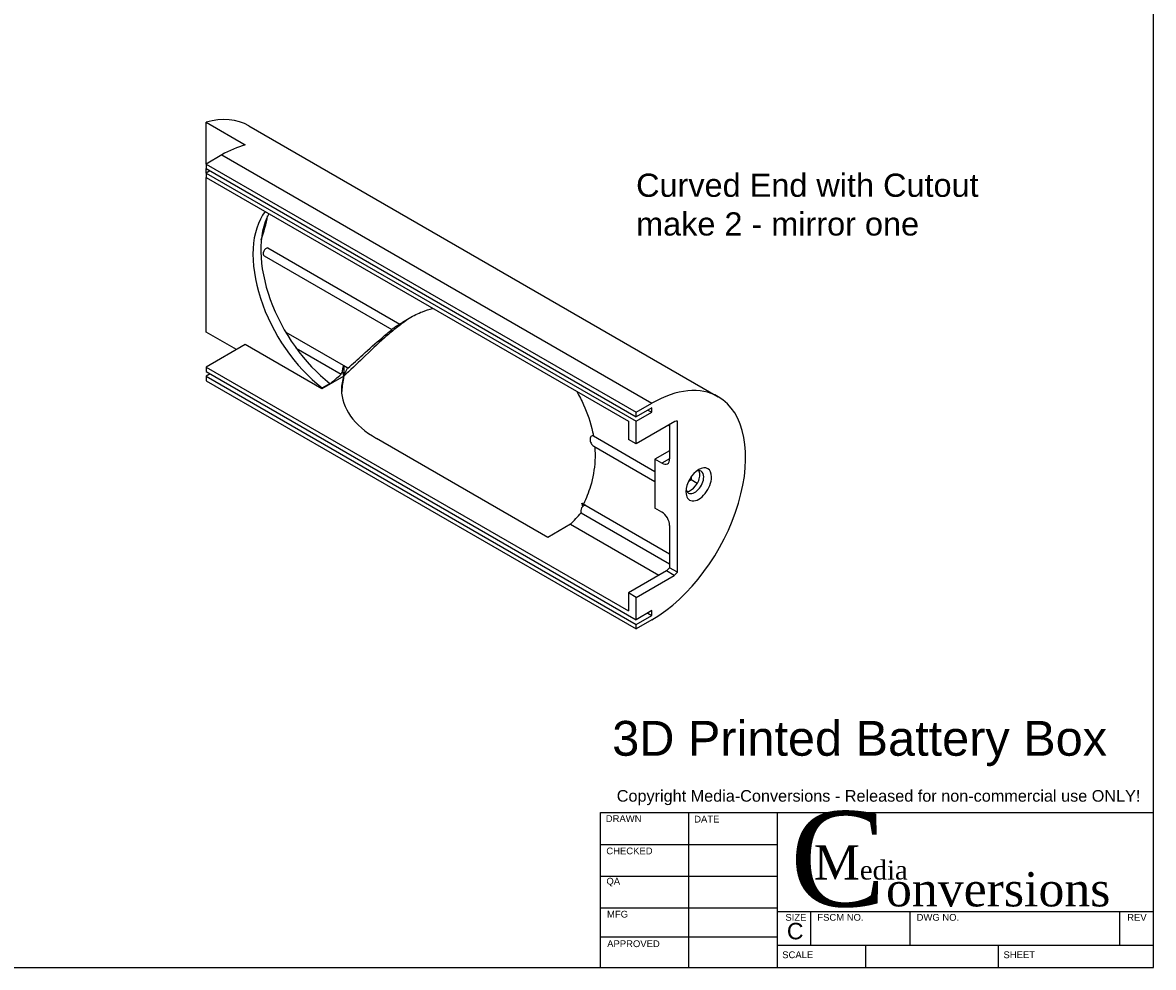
# Model space of a CAD drawing. Extents: x 0 to 54.7, y 0 to 36.
# Tile 2 of 3: x 19.7 to 32.5, y 0 to 10.7. Entities that reach past the tile are written whole.
import ezdxf

# ---------------------------------------------------------------- set-up
doc = ezdxf.new("R2010")
doc.units = 0
doc.header["$MEASUREMENT"] = 0
for name, color, linetype in [('CONTINUOUS', 7, 'CONTINUOUS'), ('TANGENT_EDGES', 7, 'CONTINUOUS'), ('VISIBLE', 7, 'CONTINUOUS')]:
    doc.layers.add(name, color=color, linetype=linetype)

# ---------------------------------------------------------------- blocks, each defined once
blk = doc.blocks.new('BLOCK0')
at = {"layer": 'CONTINUOUS'}
for p, q in [((32.5, 0), (32.5, 21)), ((26.25, 1.75), (32.5, 1.75)), ((26.25, 0), (26.25, 1.75)), ((27.246, 1.75), (27.246, 0)), ((28.25, 0), (28.25, 1.75)), ((32.5, 0), (32.5, 1.75)), ((26.25, 1.388), (28.25, 1.388)), ((26.25, 1.031), (28.25, 1.031)), ((26.25, 0.675), (28.25, 0.675)), ((28.25, 0.63), (32.5, 0.63)), ((28.63, 0.25), (28.63, 0.63)), ((29.75, 0.25), (29.75, 0.63)), ((32.12, 0.25), (32.12, 0.63)), ((32.5, 0.125), (32.5, 0.5)), ((26.25, 0.344), (28.25, 0.344)), ((28.25, 0.25), (32.5, 0.25)), ((29.25, 0), (29.25, 0.25)), ((30.75, 0), (30.75, 0.25)), ((0, 0), (32.5, 0))]:
    blk.add_line(p, q, dxfattribs=at)
at = {"layer": 'CONTINUOUS', "attachment_point": 4}
for s, insert, char_height in [('{\\fArial|b0|i0|c0|p0;\\C1;Copyright Media-Conversions - Released for non-commercial use ONLY!}{\\fMS Shell Dlg|b0|i0|c0|p0;\\C7;\\H0.75x;}', (26.435, 1.919), 0.13121), ('{\\fArial|b0|i0|c0|p0;\\C7;DRAWN}{\\fArial|b0|i0|c0|p0;\\C7;}', (26.311, 1.682), 0.07654), ('{\\fArial|b0|i0|c0|p0;\\C7;DRAWN}{\\fArial|b0|i0|c0|p0;\\C7;}', (26.311, 1.682), 0.07654), ('{\\fArial|b0|i0|c0|p0;\\C7;DATE}{\\fArial|b0|i0|c0|p0;\\C7;}', (27.31, 1.676), 0.07654), ('{\\fArial|b0|i0|c0|p0;\\C7;DATE}{\\fArial|b0|i0|c0|p0;\\C7;}', (27.31, 1.676), 0.07654), ('{\\fTimes New Roman|b0|i0|c0|p0;\\C7;C}{\\fTimes New Roman|b0|i0|c0|p0;\\C7;\\H0.36x;onversions}{\\fMS Shell Dlg|b0|i0|c0|p0;\\C7;\\H0.09x;}', (28.394, 1.22), 1.076315), ('{\\fArial|b0|i0|c0|p0;\\C7;CHECKED}{\\fArial|b0|i0|c0|p0;\\C7;}', (26.317, 1.316), 0.07654), ('{\\fArial|b0|i0|c0|p0;\\C7;CHECKED}{\\fArial|b0|i0|c0|p0;\\C7;}', (26.317, 1.316), 0.07654), ('{\\fTimes New Roman|b0|i0|c0|p0;\\C7;M}{\\fTimes New Roman|b0|i0|c0|p0;\\C7;\\H0.5555556x;edia}{\\fMS Shell Dlg|b0|i0|c0|p0;\\C7;\\H0.25x;}', (28.662, 1.185), 0.387473), ('{\\fArial|b0|i0|c0|p0;\\C7;QA}{\\fArial|b0|i0|c0|p0;\\C7;}', (26.318, 0.964), 0.07654), ('{\\fArial|b0|i0|c0|p0;\\C7;QA}{\\fArial|b0|i0|c0|p0;\\C7;}', (26.318, 0.964), 0.07654), ('{\\fArial|b0|i0|c0|p0;\\C7;MFG}{\\fArial|b0|i0|c0|p0;\\C7;}', (26.325, 0.601), 0.07654), ('{\\fArial|b0|i0|c0|p0;\\C7;MFG}{\\fArial|b0|i0|c0|p0;\\C7;}', (26.325, 0.601), 0.07654), ('{\\fArial|b0|i0|c0|p0;\\C7;SIZE}{\\fArial|b0|i0|c0|p0;\\C7;}', (28.341, 0.565), 0.07654), ('{\\fArial|b0|i0|c0|p0;\\C7;SIZE}{\\fArial|b0|i0|c0|p0;\\C7;}', (28.341, 0.565), 0.07654), ('{\\fArial|b0|i0|c0|p0;\\C7;FSCM NO.}{\\fArial|b0|i0|c0|p0;\\C7;}', (28.702, 0.565), 0.07654), ('{\\fArial|b0|i0|c0|p0;\\C7;FSCM NO.}{\\fArial|b0|i0|c0|p0;\\C7;}', (28.702, 0.565), 0.07654), ('{\\fArial|b0|i0|c0|p0;\\C7;DWG NO.}{\\fArial|b0|i0|c0|p0;\\C7;}', (29.824, 0.565), 0.07654), ('{\\fArial|b0|i0|c0|p0;\\C7;DWG NO.}{\\fArial|b0|i0|c0|p0;\\C7;}', (29.824, 0.565), 0.07654), ('{\\fArial|b0|i0|c0|p0;\\C7;REV}{\\fArial|b0|i0|c0|p0;\\C7;}', (32.204, 0.565), 0.07654), ('{\\fArial|b0|i0|c0|p0;\\C7;REV}{\\fArial|b0|i0|c0|p0;\\C7;}', (32.204, 0.565), 0.07654), ('{\\fArial|b0|i0|c0|p0;\\C7;C}{\\fArial|b0|i0|c0|p0;\\C7;}', (28.358, 0.409), 0.18588), ('{\\fArial|b0|i0|c0|p0;\\C7;C}{\\fArial|b0|i0|c0|p0;\\C7;}', (28.358, 0.409), 0.18588), ('{\\fArial|b0|i0|c0|p0;\\C7;APPROVED}{\\fArial|b0|i0|c0|p0;\\C7;}', (26.327, 0.267), 0.07654), ('{\\fArial|b0|i0|c0|p0;\\C7;APPROVED}{\\fArial|b0|i0|c0|p0;\\C7;}', (26.327, 0.267), 0.07654), ('{\\fArial|b0|i0|c0|p0;\\C7;SCALE}{\\fArial|b0|i0|c0|p0;\\C7;}', (28.305, 0.142), 0.07654), ('{\\fArial|b0|i0|c0|p0;\\C7;SCALE}{\\fArial|b0|i0|c0|p0;\\C7;}', (28.305, 0.142), 0.07654), ('{\\fArial|b0|i0|c0|p0;\\C7;SHEET}{\\fArial|b0|i0|c0|p0;\\C7;}', (30.806, 0.142), 0.07654), ('{\\fArial|b0|i0|c0|p0;\\C7;SHEET}{\\fArial|b0|i0|c0|p0;\\C7;}', (30.806, 0.142), 0.07654)]:
    blk.add_mtext(s, dxfattribs=dict(at, insert=insert, char_height=char_height))

msp = doc.modelspace()

# ---------------------------------------------------------------- linework, layer by layer
at = {"layer": 'TANGENT_EDGES'}
for p, q in [((21.97, 9.1839), (26.8314, 6.3772)), ((27.0329, 5.7499), (26.9445, 5.6989))]:
    msp.add_line(p, q, dxfattribs=at)
at = {"layer": 'VISIBLE'}
for p, q in [((21.7933, 9.5532), (22.2352, 9.2981)), ((21.7933, 9.0818), (21.7933, 9.5532)), ((22.2781, 9.5133), (27.5814, 6.4514)), ((21.97, 9.1839), (21.7933, 9.0818)), ((21.7933, 9.0818), (26.6546, 6.2751)), ((21.7933, 9.0818), (21.7933, 9.0308)), ((21.7933, 9.0308), (26.6546, 6.2241)), ((21.7933, 8.9797), (21.7933, 9.0308)), ((21.8375, 9.0053), (21.7933, 8.9797)), ((21.7933, 8.9797), (26.6546, 6.173)), ((21.7933, 8.9797), (21.7933, 8.9287)), ((21.7933, 7.1815), (21.7933, 8.9287)), ((21.7933, 8.9287), (26.5662, 6.173)), ((22.4909, 8.1323), (23.9817, 7.2716)), ((22.4488, 8.0434), (23.8935, 7.2093)), ((22.1363, 6.9835), (21.7933, 7.1815)), ((22.6936, 7.1807), (23.3943, 6.7761)), ((22.2352, 7.0406), (21.7933, 6.7854)), ((23.1016, 6.5404), (22.2352, 7.0406)), ((22.8131, 6.9985), (23.3207, 6.7054)), ((21.7933, 6.7854), (21.7933, 6.7373)), ((21.7933, 6.7854), (26.5662, 4.0297)), ((23.3502, 6.8001), (23.3901, 6.777)), ((23.3502, 6.8001), (23.3502, 6.6845)), ((21.7933, 6.7373), (26.6546, 3.9306)), ((21.84, 6.7103), (21.7933, 6.6833)), ((21.7933, 6.6833), (26.6546, 3.8766)), ((21.7933, 6.6833), (21.7933, 6.6323)), ((23.3499, 6.6837), (23.1016, 6.5404)), ((23.3499, 6.6837), (23.3502, 6.6836)), ((21.7933, 6.6323), (26.6546, 3.8256)), ((23.1057, 6.5513), (23.1941, 6.6023)), ((26.6546, 6.2751), (26.8314, 6.3772)), ((26.8314, 6.3261), (26.6546, 6.2241)), ((26.6546, 6.173), (26.8314, 6.2751)), ((26.6546, 6.2241), (26.6546, 6.2751)), ((26.7872, 6.3006), (26.8314, 6.2751)), ((26.8314, 6.2751), (26.8314, 6.3261)), ((26.5662, 6.173), (26.5662, 5.9689)), ((26.6546, 5.9179), (26.6546, 6.173)), ((27.0926, 6.1708), (26.6546, 5.9179)), ((27.0329, 6.1363), (27.0329, 5.7499)), ((27.1213, 4.4674), (27.1213, 6.1751)), ((26.1712, 6.0075), (26.8667, 5.6059)), ((27.02, 6.1289), (27.0329, 6.1214)), ((25.656, 4.8614), (23.7203, 5.979)), ((26.1752, 5.8919), (26.8667, 5.4927)), ((26.6546, 5.9179), (26.5662, 5.9689)), ((27.0329, 5.8397), (26.8667, 5.7438)), ((26.8667, 5.7438), (26.8667, 5.1926)), ((26.9445, 5.6989), (26.8667, 5.7438)), ((27.2751, 5.5101), (27.2455, 5.493)), ((27.2751, 5.5442), (27.2751, 5.5101)), ((27.3446, 5.4699), (27.2751, 5.5101)), ((26.0409, 5.2466), (26.0811, 5.2233)), ((26.0496, 5.2431), (27.0329, 4.6754)), ((26.0317, 5.1402), (27.0329, 4.5622)), ((26.9445, 5.1477), (26.8667, 5.1926)), ((25.9121, 5.0093), (25.656, 4.8614)), ((25.9121, 5.0093), (26.9107, 4.4327)), ((27.0329, 4.9946), (27.0329, 4.5184)), ((26.9969, 4.4825), (26.5662, 4.2338)), ((27.0853, 4.4315), (26.9969, 4.4825)), ((27.1213, 4.4674), (27.0329, 4.5184)), ((26.6546, 4.1828), (27.0853, 4.4315)), ((26.5662, 4.2338), (26.5662, 4.0297)), ((26.6546, 4.1828), (26.5662, 4.2338)), ((26.6546, 3.9306), (26.6546, 4.1828)), ((26.8314, 4.0326), (26.6546, 3.9306)), ((26.6546, 3.8766), (26.8314, 3.9787)), ((26.7847, 4.0057), (26.8314, 3.9787)), ((26.8314, 3.9787), (26.8314, 4.0326)), ((26.8314, 3.9277), (26.6546, 3.8256)), ((26.6546, 3.8256), (26.6546, 3.8766))]:
    msp.add_line(p, q, dxfattribs=at)
for centre, major_axis, start_param, end_param in [((21.5281, 8.2143), (0.75, 1.299), 0, 0.5327179), ((21.97, 7.9591), (0.75, 1.299), 0.5327179, 0.7853982), ((23.2517, 7.5254), (0.6562, -1.1367), -2.9075115, -0.9433027), ((23.3401, 7.5764), (0.6562, -1.1367), -2.7991055, -0.9433027), ((21.5281, 8.2143), (0.7, 1.2124), -1.2399755, -1.0269102), ((22.4738, 8.0867), (0.025, 0.0433), 0.2796575, 3.1415927), ((24.7155, 5.3339), (1.025, -1.7754), -2.7731253, -2.6987527), ((24.6766, 6.5312), (1.3525, 0), 2.9451504, 3.1415927), ((24.4672, 5.1906), (1.025, -1.7754), -2.7066558, -2.698188), ((24.5556, 5.2416), (1.025, -1.7754), -2.7066558, -2.7006902), ((24.6766, 6.5312), (1.3525, 0), 3.1415927, 3.9269908), ((26.8314, 5.1524), (0.75, 1.299), 0, 0.7853982), ((26.8314, 5.1524), (0.75, 1.299), 3.9269908, 6.2831853), ((26.8314, 5.1539), (0.5616, 0.9727), 0.4117433, 0.4502349), ((26.9445, 5.8009), (0.0625, -0.1083), -0.7853982, 0), ((26.9445, 5.8009), (0.0625, -0.1083), 0, 0.7853982), ((27.3617, 5.46), (-0.1025, -0.1775), -2.3561945, -0.7853982), ((27.3617, 5.46), (-0.1025, -0.1775), -3.9269908, -2.3561945), ((27.3617, 5.46), (-0.1025, -0.1775), -0.7853982, 2.3561945), ((27.2733, 5.5111), (0.0712, 0.1234), 3.4569272, 5.4977871), ((27.3175, 5.4856), (-0.0712, -0.1234), 0, 2.3561945), ((27.3175, 5.4856), (-0.0712, -0.1234), -3.1415927, -2.5567844), ((27.2733, 5.5111), (0.0712, 0.1234), -0.7853982, -0.3153346), ((27.3175, 5.4856), (-0.0712, -0.1234), -3.9269908, -3.1415927), ((27.3175, 5.4856), (-0.0712, -0.1234), -0.5848082, 0), ((24.7155, 5.3339), (1.025, -1.7754), 1.1830969, 1.202329), ((25.5676, 5.882), (0.7, 1.2124), 4.282412, 4.4148734), ((26.0626, 5.1779), (0.025, 0.0433), 0.2342244, 2.8619352), ((26.9445, 5.0457), (-0.0625, 0.1083), 3.9269908, 5.4977871), ((26.743, 5.2049), (0.5616, 0.9727), 4.2524065, 4.3006456), ((26.8314, 5.1539), (0.5616, 0.9727), 4.2524065, 4.3006456)]:
    msp.add_ellipse(centre, major_axis=major_axis, ratio=0.5773503, start_param=start_param, end_param=end_param, dxfattribs=at)
for points, knots in [([(24.0873, 7.3383), (24.1397, 7.3685), (24.1909, 7.3934), (24.2767, 7.4277), (24.3152, 7.4403), (24.354, 7.4502)], [4.0584868, 4.0584868, 4.0584868, 4.0584868, 4.60105574, 4.60105574, 5.0316841, 5.0316841, 5.0316841, 5.0316841]), ([(24.1257, 7.3597), (24.1007, 7.3442), (24.0754, 7.3275), (24.0099, 7.2815), (23.9693, 7.2506), (23.8893, 7.1857), (23.8498, 7.1518), (23.7316, 7.0467), (23.649, 6.9678), (23.4941, 6.8194), (23.4222, 6.7504), (23.3499, 6.6837)], [13.6751033, 13.6751033, 13.6751033, 13.6751033, 13.9370148, 13.9370148, 14.3525894, 14.3525894, 14.7681639, 14.7681639, 15.6384875, 15.6384875, 16.3682424, 16.3682424, 16.3682424, 16.3682424]), ([(23.9817, 7.2715), (23.9925, 7.2789), (24.0032, 7.2861), (24.0385, 7.3093), (24.063, 7.3243), (24.0873, 7.3383)], [3.69924325, 3.69924325, 3.69924325, 3.69924325, 3.80816743, 3.80816743, 4.0584868, 4.0584868, 4.0584868, 4.0584868]), ([(23.3967, 6.7731), (23.4528, 6.8236), (23.5085, 6.8748), (23.6383, 6.993), (23.7117, 7.0589), (23.8193, 7.1492), (23.8575, 7.1801), (23.8961, 7.2095)], [1.7092841, 1.7092841, 1.7092841, 1.7092841, 2.2614593, 2.2614593, 3.0152791, 3.0152791, 3.4094345, 3.4094345, 3.4094345, 3.4094345]), ([(23.8935, 7.2093), (23.8927, 7.2097), (23.8933, 7.211), (23.8968, 7.215), (23.8997, 7.2177), (23.9067, 7.2235), (23.9113, 7.2271), (23.9221, 7.2349), (23.9283, 7.2392), (23.9399, 7.2469), (23.946, 7.2509), (23.9579, 7.2583), (23.9637, 7.2618), (23.9685, 7.2645), (23.9729, 7.2671), (23.9767, 7.2692), (23.9803, 7.2709), (23.9811, 7.2713), (23.9817, 7.2715)], [-0.33955085, -0.33955085, -0.33955085, -0.33955085, -0.2808046, -0.2808046, -0.22205835, -0.22205835, -0.16244539, -0.16244539, -0.10283244, -0.10283244, -0.05141622, -0.05141622, 0, 0, 0, 0.04746569, 0.04746569, 0.06377211, 0.06377211, 0.06377211, 0.06377211]), ([(23.3362, 6.7382), (23.3365, 6.7419), (23.3369, 6.7455), (23.3381, 6.7565), (23.3391, 6.7642), (23.3416, 6.7777), (23.343, 6.7836), (23.3457, 6.7924), (23.3471, 6.7961), (23.3491, 6.7991), (23.3497, 6.7997), (23.3502, 6.8)], [0.06846041, 0.06846041, 0.06846041, 0.06846041, 0.09510969, 0.09510969, 0.15504515, 0.15504515, 0.21498062, 0.21498062, 0.27341971, 0.27341971, 0.29445334, 0.29445334, 0.29445334, 0.29445334]), ([(23.3901, 6.777), (23.3917, 6.777), (23.3931, 6.7768), (23.3942, 6.7762), (23.3943, 6.7762), (23.3943, 6.7761)], [0.067619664, 0.067619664, 0.067619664, 0.067619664, 0.095364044, 0.095364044, 0.097584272, 0.097584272, 0.097584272, 0.097584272]), ([(23.3207, 6.7054), (23.3206, 6.7061), (23.3205, 6.7069), (23.3204, 6.7108), (23.3215, 6.7146), (23.3251, 6.7226), (23.328, 6.7274), (23.3331, 6.7343), (23.3346, 6.7363), (23.3362, 6.7382)], [-0.26565001, -0.26565001, -0.26565001, -0.26565001, -0.25078109, -0.25078109, -0.19992085, -0.19992085, -0.14876236, -0.14876236, -0.12872643, -0.12872643, -0.12872643, -0.12872643]), ([(23.3502, 6.6836), (23.3483, 6.6747), (23.3466, 6.6659), (23.3345, 6.6019), (23.3279, 6.5486), (23.3254, 6.4991)], [2.93604905, 2.93604905, 2.93604905, 2.93604905, 3.00886064, 3.00886064, 3.46730637, 3.46730637, 3.46730637, 3.46730637]), ([(25.9827, 6.5099), (26.0113, 6.4611), (26.0374, 6.4112), (26.1029, 6.268), (26.14, 6.1617), (26.1657, 6.0376), (26.1686, 6.0225), (26.1712, 6.0075)], [10.9571929, 10.9571929, 10.9571929, 10.9571929, 11.3878213, 11.3878213, 12.1807096, 12.1807096, 12.2896338, 12.2896338, 12.2896338, 12.2896338]), ([(26.1712, 6.0075), (26.1693, 6.0079), (26.1674, 6.0082), (26.16, 6.0086), (26.1546, 6.0075), (26.1502, 6.0049), (26.1454, 6.0022), (26.1414, 5.9976), (26.136, 5.9864), (26.1346, 5.9798), (26.1337, 5.9659), (26.1345, 5.9576), (26.1383, 5.9413), (26.1413, 5.9333), (26.1483, 5.9195), (26.1528, 5.9125), (26.1632, 5.9005), (26.1692, 5.8954), (26.1752, 5.8919)], [-0.06377211, -0.06377211, -0.06377211, -0.06377211, -0.04746569, -0.04746569, 0, 0, 0, 0.05141622, 0.05141622, 0.10283244, 0.10283244, 0.16244539, 0.16244539, 0.22205835, 0.22205835, 0.2808046, 0.2808046, 0.33955085, 0.33955085, 0.33955085, 0.33955085]), ([(26.1863, 5.8855), (26.1903, 5.832), (26.1908, 5.7794), (26.1833, 5.6319), (26.1665, 5.5334), (26.1173, 5.3692), (26.0904, 5.3019), (26.0585, 5.238)], [12.5837835, 12.5837835, 12.5837835, 12.5837835, 12.9735979, 12.9735979, 13.7274177, 13.7274177, 14.2757974, 14.2757974, 14.2757974, 14.2757974]), ([(26.0496, 5.2431), (26.0494, 5.2432), (26.0492, 5.2433), (26.0465, 5.2448), (26.0438, 5.2459), (26.0409, 5.2465)], [-0.097584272, -0.097584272, -0.097584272, -0.097584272, -0.095364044, -0.095364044, -0.067619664, -0.067619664, -0.067619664, -0.067619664])]:
    msp.add_open_spline(points, degree=3, knots=knots, dxfattribs=at)
for points in [[(23.8961, 7.2095), (23.8948, 7.2091), (23.8939, 7.209), (23.8935, 7.2093)], [(23.3943, 6.7761), (23.3955, 6.7755), (23.3963, 6.7744), (23.3967, 6.7731)], [(23.1912, 6.5947), (23.2343, 6.6303), (23.2776, 6.6674), (23.3207, 6.7054)], [(23.3502, 6.6845), (23.3449, 6.7036), (23.3402, 6.7215), (23.3363, 6.7383)]]:
    msp.add_open_spline(points, degree=3, dxfattribs=at)

# ---------------------------------------------------------------- block references
at = {"layer": 'CONTINUOUS'}
msp.add_blockref('BLOCK0', (0, 0), dxfattribs=at)

# ---------------------------------------------------------------- texts
at = {"layer": 'CONTINUOUS', "attachment_point": 1}
for s, insert, char_height in [('{\\fArial|b0|i0|c0|p0;\\C7;Curved End with Cutout}{\\fArial|b0|i0|c0|p0;\\C7;\\Pmake 2 - mirror one}{\\fArial|b0|i0|c0|p0;\\C7;\\H0.4375x;}', (26.6537, 8.9731), 0.26242), ('{\\fArial|b0|i0|c0|p0;\\C7;3D Printed Battery Box}{\\fArial|b0|i0|c0|p0;\\C7;\\H0.2916667x;}', (26.3839, 2.7862), 0.393631)]:
    msp.add_mtext(s, dxfattribs=dict(at, insert=insert, char_height=char_height))

doc.saveas('drawing.dxf')
